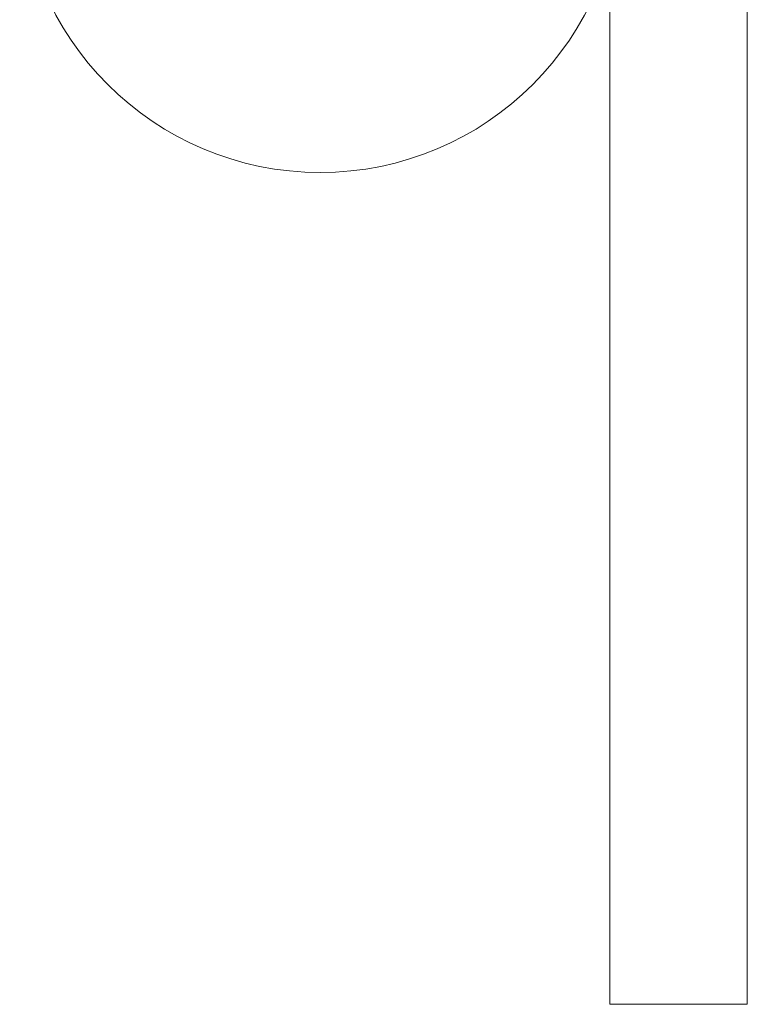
# Model space of a CAD drawing. Header units: metres. Extents: x 3 to 43.5, y -74 to -48.5.
# Tile 141 of 209: x 38.067 to 38.575, y -55.969 to -55.281. Entities that reach past the tile are written whole.
import ezdxf

# ---------------------------------------------------------------- set-up
doc = ezdxf.new("R2010")
doc.units = ezdxf.units.M
doc.layers.add('A-GENM', color=7, linetype='Continuous', lineweight=18)
doc.layers.add('E-LITE-EQPM', color=7, linetype='Continuous', lineweight=18)
doc.layers.add('M-MNTG-IDEN', color=1, linetype='Continuous', lineweight=9, true_color=0xff0000)

# ---------------------------------------------------------------- blocks, each defined once
blk = doc.blocks.new('63_PHILIPS_Pacific LED_WT460C L700 - 1xLED23S_840 NB-V103-1PAV - FRIGORÍFICA')
at = {"layer": 'A-GENM', "color": 253, "true_color": 0xaaaaaa}
for p, q in [((-0.04802, -0.6), (-0.04802, 0.6)), ((-0.04802, 0.6), (0.04798, 0.6)), ((-0.04802, -0.6), (-0.04802, 0.6)), ((-0.04802, 0.6), (0.04798, 0.6)), ((0.04798, 0.6), (0.04798, -0.6)), ((0.04798, 0.6), (0.04798, -0.6))]:
    blk.add_line(p, q, dxfattribs=at)
blk = doc.blocks.new('4 GRE - ESCOLA DE CINEMA E AUDIOVISUAL CINE REX R07_rvt-1-1PAV - FRIGORÍFICA')
at = {"layer": 'E-LITE-EQPM', "color": 253, "lineweight": 18, "true_color": 0xaaaaaa, "rotation": 180}
blk.add_blockref('63_PHILIPS_Pacific LED_WT460C L700 - 1xLED23S_840 NB-V103-1PAV - FRIGORÍFICA', (38.52734, -55.36911), dxfattribs=at)
blk = doc.blocks.new('M_Identificador de auxiliar MEP_BTS - Em caixas-891259-1PAV - FRIGORÍFICA')
at = {"layer": 'M-MNTG-IDEN'}
blk.add_circle((0, 0), 0.0028, dxfattribs=at)
for start, end in [(360, 180), (180, 360)]:
    blk.add_arc((0, 0), 0.0028, start, end, dxfattribs=at)

msp = doc.modelspace()

# ---------------------------------------------------------------- block references
at = {"lineweight": 5}
msp.add_blockref('4 GRE - ESCOLA DE CINEMA E AUDIOVISUAL CINE REX R07_rvt-1-1PAV - FRIGORÍFICA', (0, 0), dxfattribs=at)
at = {"layer": 'M-MNTG-IDEN', "xscale": 74.99999999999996, "yscale": 74.99999999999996, "zscale": 74.99999999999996}
msp.add_blockref('M_Identificador de auxiliar MEP_BTS - Em caixas-891259-1PAV - FRIGORÍFICA', (38.27687, -55.17769), dxfattribs=at)

doc.saveas('drawing.dxf')
